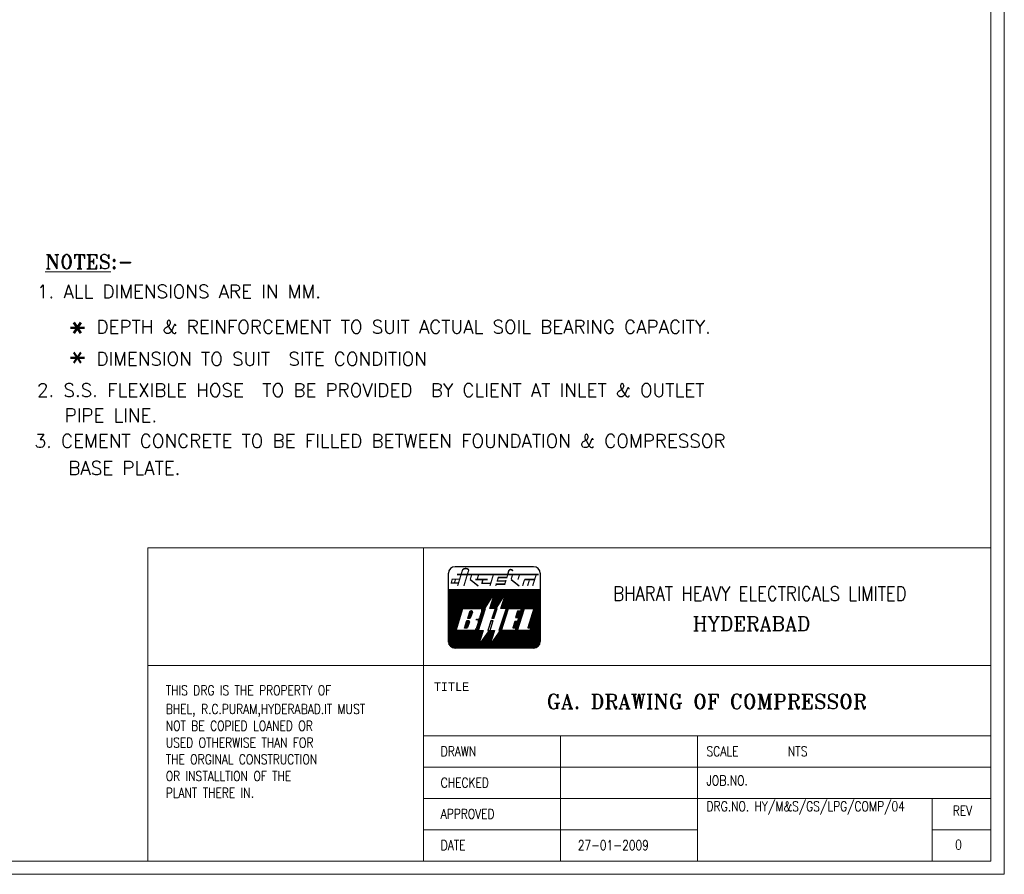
# Model space of a CAD drawing. Extents: x -365 to 4029, y -1522 to 1536.
# Tile 6 of 8: x 2561 to 4029, y -1522 to -247. Entities that reach past the tile are written whole.
import ezdxf
from ezdxf.enums import TextEntityAlignment as Align

# ---------------------------------------------------------------- set-up
doc = ezdxf.new("R2010")
doc.units = 0
doc.header["$LTSCALE"] = 50
doc.header["$MEASUREMENT"] = 0
doc.layers.get('0').update_dxf_attribs({"linetype": 'CONTINUOUS', "lineweight": 20})
for name, color, linetype in [('25', 6, 'CONTINUOUS'), ('35', 1, 'CONTINUOUS'), ('5', 3, 'CONTINUOUS')]:
    doc.layers.add(name, color=color, linetype=linetype)
for name, color, linetype, lineweight in [('DIM', 1, 'CONTINUOUS', 15), ('DWG', 2, 'CONTINUOUS', 20), ('TEXT', 3, 'CONTINUOUS', 18), ('TITLE', 11, 'CONTINUOUS', 25)]:
    doc.layers.add(name, color=color, linetype=linetype, lineweight=lineweight)
doc.styles.add('DIM', font='romans.shx', dxfattribs={"width": 0.8})
doc.styles.add('RC', font='ROMANC')
doc.styles.add('ROM', font='romans.shx')
doc.styles.add('RS', font='ROMANT', dxfattribs={"width": 0.8, "height": 3})
doc.styles.add('S', font='COUR.TTF')

msp = doc.modelspace()

# ---------------------------------------------------------------- linework, layer by layer
msp.add_line((3242.6, -1141.9), (3242.6, -1141.9))
at = {"lineweight": 15}
msp.add_lwpolyline([(4029.4, 1535.8), (-365.4, 1535.8), (-365.4, -1522.1), (4029.4, -1522.1)], close=True, dxfattribs=at)
at = {"layer": '25'}
for p, q in [((3200.6, -1101.9), (3202.1, -1097.1)), ((3200.6, -1106.7), (3203.7, -1097.1)), ((3200.6, -1112), (3205.4, -1097.1)), ((3200.6, -1117.3), (3207.1, -1097.1)), ((3200.6, -1122.6), (3208.9, -1097.1)), ((3200.6, -1127.9), (3210.6, -1097.1)), ((3200.6, -1133.2), (3212.3, -1097.1)), ((3200.6, -1138.5), (3214, -1097.1)), ((3200.6, -1143.8), (3215.8, -1097.1)), ((3200.6, -1149.1), (3217.5, -1097.1)), ((3200.6, -1154.4), (3219.2, -1097.1)), ((3200.6, -1159.7), (3220.9, -1097.1)), ((3200.6, -1165), (3222.7, -1097.1)), ((3200.6, -1170.4), (3224.4, -1097.1)), ((3200.6, -1175.6), (3226.1, -1097.1)), ((3201.3, -1178.6), (3227.8, -1097.1)), ((3202.4, -1180.6), (3229.6, -1097.1)), ((3222.1, -1125.5), (3231.3, -1097.1)), ((3223.8, -1125.5), (3233, -1097.1)), ((3225.5, -1125.5), (3234.7, -1097.1)), ((3227.2, -1125.5), (3236.5, -1097.1)), ((3229, -1125.5), (3238.2, -1097.1)), ((3230.7, -1125.5), (3239.9, -1097.1)), ((3232.4, -1125.5), (3241.6, -1097.1)), ((3233.9, -1184.6), (3262.3, -1097.1)), ((3234.1, -1125.5), (3243.4, -1097.1)), ((3235.8, -1125.5), (3245.1, -1097.1)), ((3237.6, -1125.5), (3246.8, -1097.1)), ((3239.3, -1125.5), (3248.5, -1097.1)), ((3241, -1125.5), (3250.3, -1097.1)), ((3242.7, -1125.5), (3252, -1097.1)), ((3244.5, -1125.5), (3253.7, -1097.1)), ((3246.2, -1125.5), (3255.4, -1097.1)), ((3247.9, -1125.5), (3257.2, -1097.1)), ((3249.5, -1126.1), (3258.9, -1097.1)), ((3250.5, -1128.1), (3260.6, -1097.1)), ((3255.2, -1124.3), (3264, -1097.1)), ((3258.8, -1118.4), (3265.8, -1097.1)), ((3262.5, -1112.6), (3267.5, -1097.1)), ((3263.4, -1125.5), (3272.7, -1097.1)), ((3265.2, -1125.5), (3274.4, -1097.1)), ((3265.5, -1140.4), (3279.6, -1097.1)), ((3266.1, -1106.8), (3269.2, -1097.1)), ((3266.9, -1125.5), (3276.1, -1097.1)), ((3268.6, -1125.5), (3277.8, -1097.1)), ((3269.7, -1100.9), (3270.9, -1097.1)), ((3270.1, -1184.6), (3298.5, -1097.1)), ((3272.8, -1123.3), (3281.3, -1097.1)), ((3276.5, -1117.2), (3283, -1097.1)), ((3276.9, -1158.3), (3296.8, -1097.1)), ((3279, -1125.5), (3288.2, -1097.1)), ((3280.2, -1111.2), (3284.7, -1097.1)), ((3280.7, -1125.5), (3289.9, -1097.1)), ((3282.4, -1125.5), (3291.6, -1097.1)), ((3283.9, -1105.1), (3286.5, -1097.1)), ((3284.1, -1125.5), (3293.4, -1097.1)), ((3285.9, -1125.5), (3295.1, -1097.1)), ((3291, -1125.5), (3300.3, -1097.1)), ((3292.5, -1184.6), (3321, -1097.1)), ((3292.8, -1125.5), (3302, -1097.1)), ((3294.2, -1184.6), (3322.7, -1097.1)), ((3294.5, -1125.5), (3303.7, -1097.1)), ((3296.2, -1125.5), (3305.4, -1097.1)), ((3297.9, -1125.5), (3307.2, -1097.1)), ((3299.7, -1125.5), (3308.9, -1097.1)), ((3300.6, -1154.5), (3319.2, -1097.1)), ((3301.4, -1125.5), (3310.6, -1097.1)), ((3303.1, -1125.5), (3312.3, -1097.1)), ((3304.8, -1125.5), (3314.1, -1097.1)), ((3306.6, -1125.5), (3315.8, -1097.1)), ((3308.3, -1125.5), (3317.5, -1097.1)), ((3315.2, -1125.5), (3324.4, -1097.1)), ((3316.9, -1125.5), (3326.1, -1097.1)), ((3318.6, -1125.5), (3327.9, -1097.1)), ((3319.6, -1154.5), (3337.3, -1099.7)), ((3320.4, -1125.5), (3329.6, -1097.1)), ((3322.1, -1125.5), (3331.3, -1097.1)), ((3323.8, -1125.5), (3333, -1097.1)), ((3325.5, -1125.5), (3334.8, -1097.1)), ((3327.3, -1125.5), (3336.5, -1097.1)), ((3314.9, -1184.6), (3337.3, -1115.7)), ((3321.3, -1154.5), (3337.2, -1105.4)), ((3323, -1154.5), (3337.3, -1110.3)), ((3203.7, -1182), (3220.6, -1130.1)), ((3229.4, -1140.1), (3233, -1129)), ((3231.1, -1140.1), (3234.7, -1129)), ((3232.8, -1140), (3236.2, -1129.7)), ((3235.6, -1184.6), (3254.8, -1125.5)), ((3267.3, -1140.2), (3272.1, -1125.5)), ((3302.1, -1139.2), (3305.2, -1129.6)), ((3303.8, -1139.2), (3307, -1129.6)), ((3316.7, -1184.6), (3337.3, -1121)), ((3318.4, -1184.6), (3337.3, -1126.3)), ((3224.6, -1154.8), (3228.2, -1143.6)), ((3226.3, -1154.8), (3229.9, -1143.6)), ((3228.1, -1154.7), (3231.5, -1144.2)), ((3244.1, -1142.4), (3244.3, -1141.8)), ((3245.2, -1144.4), (3246.4, -1140.6)), ((3259.7, -1158.3), (3264.4, -1143.6)), ((3297.1, -1154.5), (3300.3, -1144.8)), ((3298.9, -1154.5), (3302, -1144.8)), ((3320.1, -1184.6), (3337.3, -1131.6)), ((3321.8, -1184.6), (3337.3, -1136.9)), ((3323.6, -1184.6), (3337.3, -1142.2)), ((3205.1, -1183.1), (3213.1, -1158.3)), ((3206.5, -1183.8), (3214.8, -1158.3)), ((3208.1, -1184.4), (3216.6, -1158.3)), ((3209.7, -1184.6), (3218.3, -1158.3)), ((3211.5, -1184.6), (3220, -1158.3)), ((3213.2, -1184.6), (3221.7, -1158.3)), ((3214.9, -1184.6), (3223.5, -1158.3)), ((3216.6, -1184.6), (3225.2, -1158.3)), ((3218.3, -1184.6), (3226.9, -1158.3)), ((3220.1, -1184.6), (3228.6, -1158.3)), ((3221.8, -1184.6), (3230.4, -1158.3)), ((3223.5, -1184.6), (3232.1, -1158.3)), ((3225.2, -1184.6), (3233.8, -1158.3)), ((3227, -1184.6), (3235.5, -1158.3)), ((3228.7, -1184.6), (3237.3, -1158.3)), ((3230.4, -1184.6), (3239, -1158.3)), ((3232.1, -1184.6), (3241.1, -1157.1)), ((3237.3, -1184.6), (3245.9, -1158.3)), ((3239, -1184.6), (3247.6, -1158.3)), ((3240.8, -1184.6), (3249.3, -1158.3)), ((3242.5, -1184.6), (3251.1, -1158.3)), ((3252.8, -1184.6), (3261.3, -1158.5)), ((3254.6, -1184.6), (3263.1, -1158.3)), ((3256.3, -1184.6), (3264.9, -1158.3)), ((3258, -1184.6), (3266.6, -1158.3)), ((3259.7, -1184.6), (3268.3, -1158.3)), ((3271.8, -1184.6), (3280.4, -1158.3)), ((3273.5, -1184.6), (3282.1, -1158.3)), ((3275.3, -1184.6), (3283.8, -1158.3)), ((3277, -1184.6), (3285.6, -1158.3)), ((3278.7, -1184.6), (3287.3, -1158.3)), ((3280.4, -1184.6), (3289, -1158.3)), ((3282.2, -1184.6), (3290.7, -1158.3)), ((3283.9, -1184.6), (3292.5, -1158.3)), ((3285.6, -1184.6), (3294.2, -1158.3)), ((3287.3, -1184.6), (3295.9, -1158.3)), ((3289.1, -1184.6), (3297.6, -1158.3)), ((3290.8, -1184.6), (3299.4, -1158.3)), ((3296, -1184.6), (3304.5, -1158.3)), ((3297.7, -1184.6), (3306.2, -1158.3)), ((3299.4, -1184.6), (3308, -1158.4)), ((3301.1, -1184.6), (3309.7, -1158.4)), ((3302.9, -1184.6), (3311.4, -1158.4)), ((3304.6, -1184.6), (3313.1, -1158.4)), ((3306.3, -1184.6), (3314.8, -1158.5)), ((3308, -1184.6), (3316.5, -1158.5)), ((3309.8, -1184.6), (3318.2, -1158.5)), ((3311.5, -1184.6), (3320, -1158.5)), ((3313.2, -1184.6), (3321.7, -1158.6)), ((3325.3, -1184.6), (3337.3, -1147.5)), ((3327, -1184.6), (3337.3, -1152.8)), ((3328.8, -1184.6), (3337.3, -1158.1)), ((3247.7, -1184.6), (3251.7, -1172.2)), ((3249.4, -1184.6), (3254.9, -1167.6)), ((3251.1, -1184.6), (3258.1, -1163.1)), ((3264.9, -1184.6), (3269.4, -1170.7)), ((3266.6, -1184.6), (3272.7, -1165.9)), ((3268.4, -1184.6), (3276, -1161)), ((3330.6, -1184.1), (3337.3, -1163.4)), ((3332.6, -1183.2), (3337.3, -1168.7)), ((3335, -1181.1), (3337.3, -1174)), ((3244.2, -1184.6), (3245.3, -1181.3)), ((3245.9, -1184.6), (3248.5, -1176.7)), ((3261.5, -1184.6), (3262.8, -1180.5)), ((3263.2, -1184.6), (3266.1, -1175.6))]:
    msp.add_line(p, q, dxfattribs=at)
at = {"layer": '35'}
for p, q in [((3270.3, -1100), (3254.5, -1125.5)), ((3262.1, -1125.5), (3270.3, -1100)), ((3287, -1100), (3271.4, -1125.5)), ((3278.8, -1125.5), (3287, -1100)), ((3212, -1158.3), (3222, -1125.5)), ((3222, -1125.5), (3247.8, -1125.5)), ((3229.2, -1140.4), (3232.8, -1129)), ((3232.8, -1129), (3235, -1129)), ((3245.4, -1158.3), (3255.9, -1125.5)), ((3250.4, -1129), (3247, -1139.6)), ((3255.9, -1125.5), (3254.5, -1125.5)), ((3269.7, -1125.5), (3262.1, -1125.5)), ((3270, -1125.5), (3265.2, -1140.4)), ((3268.4, -1140.4), (3273.2, -1125.5)), ((3273.2, -1125.5), (3271.2, -1125.5)), ((3286.4, -1125.5), (3275.8, -1158.3)), ((3286.4, -1125.5), (3278.8, -1125.5)), ((3279.6, -1158.3), (3290.2, -1125.5)), ((3290.2, -1125.5), (3308.9, -1125.5)), ((3303.7, -1129.6), (3300.7, -1139.2)), ((3303.4, -1158.3), (3313.9, -1125.5)), ((3307.8, -1129.6), (3303.7, -1129.6)), ((3308.9, -1125.5), (3307.8, -1129.6)), ((3313.9, -1125.5), (3328, -1125.5)), ((3328, -1125.5), (3318.9, -1154.5)), ((3224.6, -1154.8), (3228.1, -1143.7)), ((3228.1, -1143.6), (3230.4, -1143.6)), ((3229.3, -1140.1), (3232.3, -1140.1)), ((3236.3, -1130.8), (3233.6, -1139.2)), ((3241.3, -1141.9), (3243.9, -1141.9)), ((3264.1, -1143.6), (3259.4, -1158.3)), ((3262.7, -1158.3), (3267.4, -1143.6)), ((3264.1, -1143.6), (3267.3, -1143.6)), ((3265.3, -1140.4), (3268.5, -1140.1)), ((3299.3, -1144.8), (3296.3, -1154.5)), ((3303.7, -1144.8), (3299.3, -1144.8)), ((3300.7, -1139.2), (3305.4, -1139.2)), ((3305.4, -1139.2), (3303.7, -1144.8)), ((3238.6, -1158.3), (3212, -1158.3)), ((3227.7, -1154.8), (3224.6, -1154.8)), ((3231.7, -1145.4), (3229, -1153.8)), ((3245.1, -1145.4), (3241.7, -1156)), ((3252.4, -1158.3), (3244.8, -1182)), ((3244.8, -1182), (3261.5, -1158.3)), ((3245.1, -1158.3), (3252.4, -1158.3)), ((3259.4, -1158.3), (3261.2, -1158.3)), ((3269.1, -1158.3), (3261.8, -1182)), ((3261.8, -1182), (3277.9, -1158.3)), ((3262.7, -1158.3), (3269.1, -1158.3)), ((3275.8, -1158.3), (3277.6, -1158.3)), ((3299.9, -1158.3), (3279.6, -1158.3)), ((3296.3, -1154.5), (3301, -1154.5)), ((3301, -1154.5), (3299.9, -1158.3)), ((3322.1, -1158.6), (3303.4, -1158.3)), ((3318.9, -1154.5), (3323.3, -1154.5)), ((3323.3, -1154.5), (3322.1, -1158.6))]:
    msp.add_line(p, q, dxfattribs=at)
for centre, radius, start, end in [((3235, -1130.4), 1.37, 342.3599, 90), ((3247.8, -1128.2), 2.73, 342.1774, 90), ((3230.4, -1145), 1.37, 342.3599, 90), ((3232.3, -1138.8), 1.37, 270, 342.3599), ((3242.5, -1144.6), 2.73, 342.1774, 90), ((3243.9, -1138.6), 3.28, 270, 342.1774), ((3227.7, -1153.4), 1.37, 270, 342.3599), ((3238.6, -1155), 3.28, 270, 342.1774)]:
    msp.add_arc(centre, radius, start, end, dxfattribs=at)
at = {"layer": '5'}
for p, q in [((3327.5, -1063.2), (3210.4, -1063.2)), ((3200.6, -1174.8), (3200.6, -1073)), ((3337.3, -1073), (3337.3, -1174.8)), ((3200.6, -1097.1), (3337.3, -1097.1)), ((3327.5, -1184.6), (3210.4, -1184.6))]:
    msp.add_line(p, q, dxfattribs=at)
for points, const_width in [([(3221.5, -1068), (3214.2, -1091.9)], 1.75), ([(3230.8, -1068), (3223.5, -1091.9)], 1.75), ([(3217.2, -1081.8), (3206.1, -1081.8), (3204.7, -1087.6), (3214.9, -1087.6)], 1.75), ([(3211.2, -1081.8), (3209.4, -1087.1)], 1.75), ([(3213.5, -1074.8), (3334.9, -1074.8)], 2.19), ([(3232.9, -1082.4), (3245.1, -1092.1)], 2.19), ([(3235.3, -1074.8), (3232.9, -1082.4)], 1.75), ([(3240.4, -1082.4), (3259, -1082.4)], 2.19), ([(3245.6, -1074.8), (3243.3, -1082.4)], 1.75), ([(3251.7, -1082.4), (3250.6, -1088), (3263.1, -1088)], 2.19), ([(3267.6, -1074.8), (3262.4, -1091.9)], 1.75), ([(3275.2, -1078.2), (3273, -1085.4)], 1.75), ([(3273.5, -1084.5), (3285.8, -1084.5)], 2.19), ([(3275.1, -1079.3), (3287.2, -1079.3)], 2.19), ([(3286.4, -1083.1), (3284.2, -1090.3)], 1.75), ([(3289, -1074.8), (3287.2, -1080.4)], 1.75), ([(3293.9, -1082.4), (3306.1, -1092.1)], 2.19), ([(3296.2, -1074.8), (3293.9, -1082.4)], 1.75), ([(3306.6, -1074.8), (3304.2, -1082.4)], 1.75), ([(3314, -1082.3), (3311.1, -1091.9)], 1.75), ([(3314, -1082.3), (3328.9, -1082.2)], 2.19), ([(3321.4, -1082.3), (3318.5, -1091.9)], 1.75), ([(3331.4, -1074.8), (3326.1, -1091.9)], 1.75), ([(3272.1, -1088.1), (3271, -1091.9)], 1.75), ([(3271.9, -1089.3), (3284.8, -1089.3)], 2.19)]:
    msp.add_lwpolyline(points, dxfattribs=dict(at, const_width=const_width))
at = {"layer": '5', "const_width": 2.19}
for points in [[(3230.8, -1068, 0.449366), (3221.5, -1068, 2.225356)], [(3289, -1074.8), (3290.3, -1069.8, -0.768888), (3296.4, -1069.8, 0.073699)]]:
    msp.add_lwpolyline(points, format="xyb", dxfattribs=at)
at = {"layer": '5'}
for centre, start, end in [((3210.4, -1073), 90, 180), ((3327.5, -1073), 0, 90), ((3210.4, -1174.8), 180, 270), ((3327.5, -1174.8), 270, 0)]:
    msp.add_arc(centre, 9.84, start, end, dxfattribs=at)
at = {"layer": 'DIM', "lineweight": 15}
msp.add_lwpolyline([(4009.5, -1502.3), (-345.6, -1502.3), (-345.6, 1515.9), (4009.5, 1515.9)], close=True, dxfattribs=at)
at = {"layer": 'DWG', "lineweight": 15}
for p, q in [((4009.5, -1035.3), (2752.3, -1035.3)), ((2752.3, -1035.3), (2752.3, -1502.3)), ((3163.1, -1035.3), (3163.1, -1502.3)), ((4009.5, -1210.5), (2752.3, -1210.5)), ((4009.5, -1315.5), (3163.1, -1315.5)), ((3367.4, -1315.5), (3367.4, -1502.3)), ((3571.7, -1315.5), (3571.7, -1502.3)), ((4009.5, -1362.2), (3163.1, -1362.2)), ((4009.5, -1408.9), (3163.1, -1408.9)), ((3922, -1408.9), (3922, -1502.3)), ((3571.7, -1455.6), (3163.1, -1455.6)), ((4009.5, -1455.6), (3922, -1455.6))]:
    msp.add_line(p, q, dxfattribs=at)

# ---------------------------------------------------------------- texts
at = {"layer": '5', "style": 'RC', "width": 0.85}
msp.add_text('BHARAT HEAVY ELECTRICALS LIMITED', height=21.094, dxfattribs=at).set_placement((3664.9, -1113.9), align=Align.CENTER)
at = {"layer": '5', "style": 'RC'}
msp.add_text('HYDERABAD', height=21.09, dxfattribs=at).set_placement((3652.5, -1158.7), align=Align.CENTER)
at = {"layer": 'DIM', "color": 2, "lineweight": 15, "char_height": 36.45, "attachment_point": 5, "rotation": 90, "style": 'ROM'}
for insert in [(2655.1, -706.8), (2655.1, -751.4)]:
    msp.add_mtext('\\A1;*', dxfattribs=dict(at, insert=insert))
at = {"layer": 'TEXT', "lineweight": 15, "style": 'DIM'}
for s, p in [('1. ALL DIMENSIONS ARE IN MM.', (2587, -662.7, -0.7)), ('DEPTH & REINFORCEMENT TO SUIT ACTUAL SOIL BEARING CAPACITY.', (2675.6, -715.3, -0.7)), ('DIMENSION TO SUIT  SITE CONDITION', (2675.6, -763.2, -0.7)), ('2. S.S. FLEXIBLE HOSE  TO BE PROVIDED  BY CLIENT AT INLET & OUTLET', (2587, -809.8, -0.7)), (' PIPE LINE.', (2614.5, -847.4, -0.7)), ('3. CEMENT CONCRETE TO BE FILLED BETWEEN FOUNDATION & COMPRESSOR ', (2583.4, -885.6, -0.7)), ('BASE PLATE.', (2633.7, -925.9, -0.7))]:
    msp.add_text(s, height=20, dxfattribs=at).set_placement(p)
at = {"layer": 'TEXT', "lineweight": 15, "width": 0.8}
for s, height, style, p in [('THIS DRG IS THE PROPERTY OF', 14.594, 'DIM', (2779, -1254.9)), ('TITLE', 13.13, 'S', (3178.8, -1248.7)), ('BHEL, R.C.PURAM,HYDERABAD.IT MUST', 14.594, 'DIM', (2779, -1282.9)), ('NOT BE COPIED LOANED OR', 14.594, 'DIM', (2779, -1307.9)), ('USED OTHERWISE THAN FOR', 14.594, 'DIM', (2779, -1332.9)), ('DRAWN', 14.59, 'DIM', (3188.9, -1345.9)), ('SCALE     ', 14.59, 'DIM', (3585.4, -1345.9)), ('NTS', 14.59, 'DIM', (3706.7, -1345.9)), ('THE ORGINAL CONSTRUCTION', 14.594, 'DIM', (2779, -1357.9)), ('OR INSTALLTION OF THE', 14.594, 'DIM', (2779, -1382.9)), ('CHECKED', 14.59, 'DIM', (3188.9, -1392.6)), ('JOB.NO.    ', 14.594, 'DIM', (3585.4, -1389.5)), ('PLANT THERE IN.', 14.594, 'DIM', (2779, -1407.9)), ('DRG.NO. HY/M&S/GS/LPG/COMP/04', 14.594, 'DIM', (3585.4, -1427.9)), ('REV', 14.59, 'DIM', (3952.6, -1434.5)), ('APPROVED', 14.59, 'DIM', (3188.9, -1439.3)), ('DATE', 14.59, 'DIM', (3188.9, -1486)), ('27-01-2009', 14.59, 'DIM', (3393.3, -1486)), ('0', 14.6, 'DIM', (3955.9, -1485.2))]:
    msp.add_text(s, height=height, dxfattribs=dict(at, style=style)).set_placement(p)
at = {"layer": 'TEXT', "color": 4, "lineweight": 15, "style": 'RS'}
msp.add_text('GA. DRAWING OF COMPRESSOR', height=21.891, dxfattribs=at).set_placement((3346.7, -1275.2))
at = {"layer": 'TITLE', "lineweight": 15, "style": 'RS'}
msp.add_text('%%UNOTES%%U:-', height=21.343, dxfattribs=at).set_placement((2599.2, -619, -0.4))

doc.saveas('drawing.dxf')
